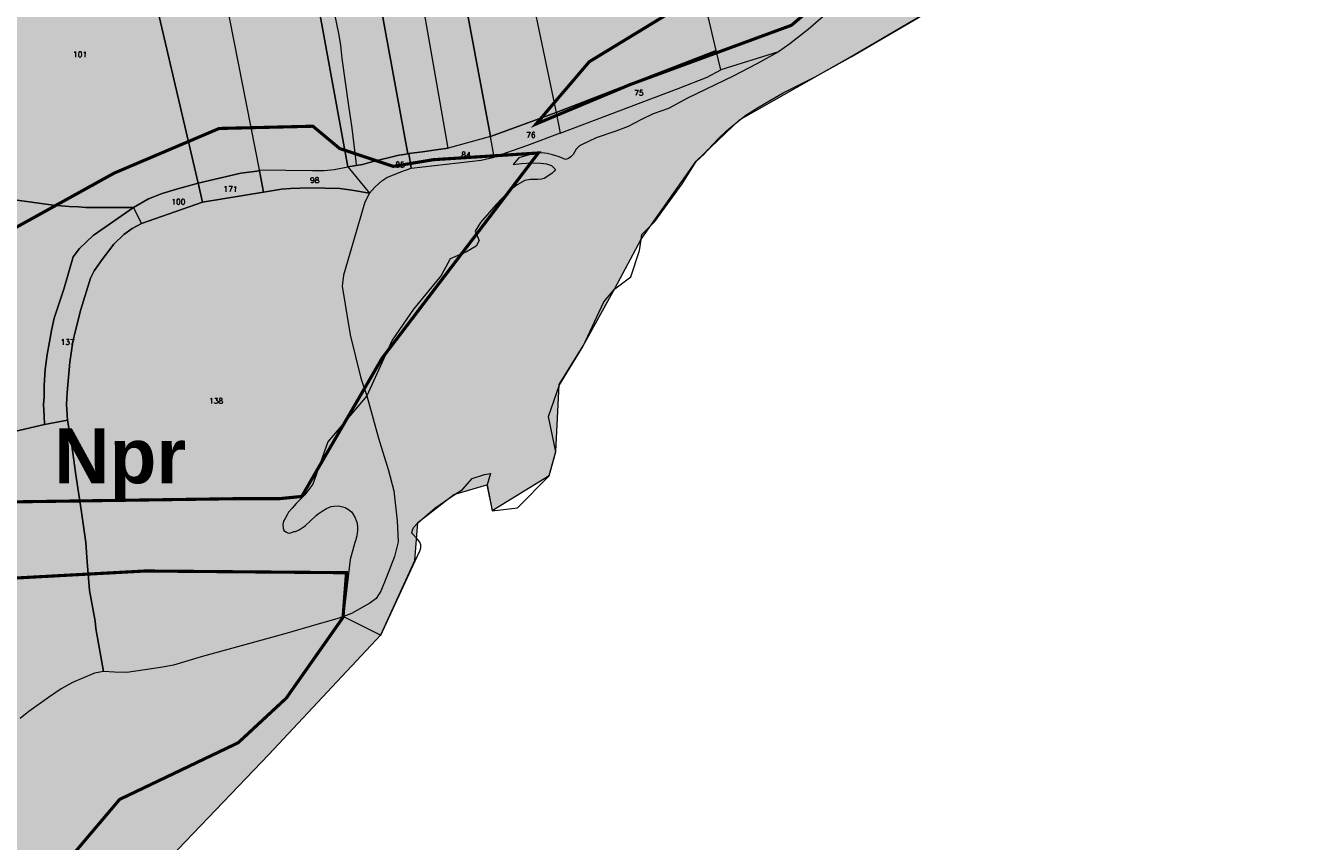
# Model space of a CAD drawing. Header units: metres. Extents: x 578835 to 593571, y 248557 to 255108.
# Tile 125 of 251: x 584993 to 585809, y 250577 to 251097. Entities that reach past the tile are written whole.
import ezdxf

# ---------------------------------------------------------------- set-up
doc = ezdxf.new("R2010")
doc.units = ezdxf.units.M
doc.linetypes.add('CACHEX2', pattern=[0.75, 0.5, -0.25])
doc.linetypes.add('SOLID_LINE', pattern=[0])
for name, color, linetype, lineweight in [('Cad-HYDROGRAPHI_COURS_D_EAU28', 5, 'SOLID_LINE', 0), ('Cad-PARCELLAIRE_PARCELLE1', 250, 'SOLID_LINE', 0), ('Cad-RESEAU_ROUT_LIMITE_DE_VOIE_P23', 8, 'SOLID_LINE', 0), ('Cad-TOPONYMIE_NUMERO_DE_PARCELL182', 250, 'SOLID_LINE', 0), ('EBC', 114, 'Continuous', 53), ('EBC hachures', 114, 'Continuous', 18), ('PLU', 7, 'CACHEX2', 5), ('PPRI global - contour', 152, 'Continuous', 5), ('PPRI global - hachures', 152, 'Continuous', 5)]:
    doc.layers.add(name, color=color, linetype=linetype, lineweight=lineweight)
doc.layers.add('PLU nom', color=7, linetype='Continuous')
doc.styles.get("Standard").update_dxf_attribs({"font": 'arialbd_0.ttf', "height": 50})
doc.styles.add('TEXTSTYLE_45_11', font='txt.shx', dxfattribs={"oblique": 50})
pattern_1 = [(0, (0, 0), (0, 48), []), (90, (0, 0), (-48, 3e-15), []), (90, (6, 0), (-48, 3e-15), [-21, 6, -21]), (90, (42, 0), (-48, 3e-15), [-21, 6, -21]), (0, (0, 6), (0, 48), [-21, 6, -21]), (0, (0, 42), (0, 48), [-21, 6, -21]), (90, (6.6, 0), (-48, 3e-15), [-18, 3, -6, 3, -18]), (90, (41.4, 0), (-48, 3e-15), [-18, 3, -6, 3, -18]), (90, (7.2, 0), (-48, 3e-15), [-16.2, 1.8, -12, 1.8, -16.2]), (90, (40.8, 0), (-48, 3e-15), [-16.2, 1.8, -12, 1.8, -16.2]), (90, (7.8, 0), (-48, 3e-15), [-15, 1.2, -15.6, 1.2, -15]), (90, (40.2, 0), (-48, 3e-15), [-15, 1.2, -15.6, 1.2, -15]), (90, (8.4, 0), (-48, 3e-15), [-14.4, 0.6, -18, 0.6, -14.4]), (90, (39.6, 0), (-48, 3e-15), [-14.4, 0.6, -18, 0.6, -14.4]), (90, (9, 0), (-48, 3e-15), [-13.5, 0.6, -19.8, 0.6, -13.5]), (90, (39, 0), (-48, 3e-15), [-13.5, 0.6, -19.8, 0.6, -13.5]), (90, (9.6, 0), (-48, 3e-15), [-12.6, 0.6, -21.6, 0.6, -12.6]), (90, (38.4, 0), (-48, 3e-15), [-12.6, 0.6, -21.6, 0.6, -12.6]), (90, (10.2, 0), (-48, 3e-15), [-12, 0.6, -22.8, 0.6, -12]), (90, (37.8, 0), (-48, 3e-15), [-12, 0.6, -22.8, 0.6, -12]), (90, (10.8, 0), (-48, 3e-15), [-11.4, 0.3, -24.6, 0.3, -11.4]), (90, (37.2, 0), (-48, 3e-15), [-11.4, 0.3, -24.6, 0.3, -11.4]), (90, (11.28, 0), (-48, 3e-15), [-11.22, 0, -25.56, 0, -11.22]), (90, (36.72, 0), (-48, 3e-15), [-11.22, 0, -25.56, 0, -11.22]), (0, (0, 6.6), (0, 48), [-18, 3, -6, 3, -18]), (0, (0, 41.4), (0, 48), [-18, 3, -6, 3, -18]), (0, (0, 7.2), (0, 48), [-16.2, 1.8, -12, 1.8, -16.2]), (0, (0, 40.8), (0, 48), [-16.2, 1.8, -12, 1.8, -16.2]), (0, (0, 7.8), (0, 48), [-15, 1.2, -15.6, 1.2, -15]), (0, (0, 40.2), (0, 48), [-15, 1.2, -15.6, 1.2, -15]), (0, (0, 8.4), (0, 48), [-14.4, 0.6, -18, 0.6, -14.4]), (0, (0, 39.6), (0, 48), [-14.4, 0.6, -18, 0.6, -14.4]), (0, (0, 9), (0, 48), [-13.5, 0.6, -19.8, 0.6, -13.5]), (0, (0, 39), (0, 48), [-13.5, 0.6, -19.8, 0.6, -13.5]), (0, (0, 9.6), (0, 48), [-12.6, 0.6, -21.6, 0.6, -12.6]), (0, (0, 38.4), (0, 48), [-12.6, 0.6, -21.6, 0.6, -12.6]), (0, (0, 10.2), (0, 48), [-12, 0.6, -22.8, 0.6, -12]), (0, (0, 37.8), (0, 48), [-12, 0.6, -22.8, 0.6, -12]), (0, (0, 10.8), (0, 48), [-11.4, 0.3, -24.6, 0.3, -11.4]), (0, (0, 37.2), (0, 48), [-11.4, 0.3, -24.6, 0.3, -11.4])]

msp = doc.modelspace()

# ---------------------------------------------------------------- hatches: boundary and pattern name
at = {"layer": 'EBC hachures', "ltscale": 0.4}
h = msp.add_hatch(dxfattribs=at)
h.set_pattern_fill('EBC', color=256, scale=6, style=0, pattern_type=2)
h.set_pattern_definition(pattern_1)
h.paths.add_polyline_path([(585764.55, 251412.8), (585680.47, 251386.26), (585657.99, 251397.31), (585497.19, 251345.03), (585460.38, 251331.48), (585464.25, 251288.88), (585479.75, 251248.22), (585501.06, 251228.86), (585513.66, 251194.98), (585504.94, 251153.35), (585413.88, 251111.72), (585351.89, 251073.97), (585317.98, 251034.28), (585378.04, 251059.45), (585480.72, 251097.2), (585549.5, 251155.29), (585630.87, 251226.93), (585686.08, 251285.01), (585730.64, 251357.62), (585786.17, 251403.44), (585810.39, 251426.68), (585895.64, 251472.18), (586006.07, 251520.58), (586101.97, 251538.01), (586103.9, 251560.27), (586029.32, 251542.85), (585949.88, 251516.71), (585861.73, 251481.86), (585775.52, 251443.13), (585757.11, 251430.55), (585761.96, 251414.09)])
h = msp.add_hatch(dxfattribs=at)
h.set_pattern_fill('EBC', color=256, scale=6, style=0, pattern_type=2)
h.set_pattern_definition(pattern_1)
h.paths.add_polyline_path([(585168.64, 250796.9), (585219.84, 250885.03), (585319.41, 251015.8), (585252.56, 251011.53), (585226.96, 251007.27), (585192.82, 251018.64), (585175.75, 251032.86), (585116.01, 251031.43), (585049.17, 251003.01), (584969.52, 250958.94), (584945.34, 250843.81), (584928.27, 250792.63), (585127.39, 250795.48), (585154.42, 250795.48)])
h.paths.add_polyline_path([(584579.26, 250489.46), (584640.28, 250327.58), (584676.43, 250337.44), (584736.68, 250364.8), (584779.4, 250383.41), (584814.45, 250407.5), (584840.74, 250428.3), (584902.08, 250455.66), (585004.35, 250546.86), (585052.55, 250603.79), (585128.13, 250639.92), (585158.8, 250668.38), (585194.95, 250719.83), (585197.14, 250748.29), (585068.98, 250749.39), (584927.67, 250741.72), (584904.67, 250711.07), (584877.28, 250671.66), (584808.27, 250612.55), (584710.78, 250541.39)])
at = {"layer": 'PPRI global - hachures', "ltscale": 0.4}
h = msp.add_hatch(dxfattribs=at)
h.set_pattern_fill('ANSI36', color=256, scale=2, style=0)
h.paths.add_polyline_path([(585242.56, 250780.23), (585265.66, 250798.09), (585286.7, 250804.38), (585289.93, 250787.96), (585326.39, 250810.17), (585330.51, 250825.48), (585332.77, 250868.33), (585348.01, 250892.87), (585368.08, 250929.4), (585385.04, 250960.79), (585420, 251010.54), (585447.53, 251036.99), (585518.72, 251077.28), (585598.27, 251123.95), (585621.04, 251151.16), (585692.53, 251198.38), (585723.43, 251230.19), (585637.54, 251423.36), (585591.28, 251427.03), (585538.57, 251422.44), (585488.16, 251414.81), (585414.83, 251394.96), (585343.03, 251372.05), (585277.87, 251348.23), (585198.43, 251338.3), (585108.29, 251333.72), (585046.42, 251316.92), (585001.35, 251284.85), (584795.87, 251178.72), (584800.22, 251164.72), (584815.5, 251086.08), (584822.37, 251051.72), (584819.32, 251024.99), (584791.82, 251006.67), (584731.47, 250981.47), (584700.16, 250976.13), (584659.67, 250974.6), (584593.22, 250952.46), (584510.56, 250915.62), (584433.42, 250868.28), (584351.68, 250824.76), (584321.89, 250808.72), (584305.85, 250783.52), (584289.81, 250751.95), (584310.44, 250703.84), (584324.95, 250679.41), (584347.1, 250669.48), (584371.55, 250659.56), (584400.57, 250641.23), (584409.74, 250621.38), (584399.81, 250601.53), (584383, 250586.26), (584353.21, 250570.99), (584343.28, 250555.72), (584342.52, 250547.32), (584351.68, 250539.68), (584363.14, 250532.81), (584402.1, 250526.7), (584442.58, 250516.01), (584470.85, 250509.9), (584483.07, 250499.98), (584489.18, 250483.18), (584480.78, 250466.38), (584358.94, 250424.9), (584287.9, 250398.94), (584209.22, 250382.14), (584125.96, 250363.05), (584103.32, 250351.74), (584085.24, 250360.61), (584066.5, 250379.34), (584071.07, 250273.21), (584114.62, 250275.14), (584147.19, 250265.93), (584185.77, 250251.87), (584224.57, 250241.26), (584264.15, 250239.99), (584302.22, 250247.96), (584339.45, 250262.04), (584392.88, 250285.19), (584363.5, 250180.41), (584396.55, 250191.71), (584429.35, 250209.71), (584463.06, 250232.48), (584509.48, 250247.33), (584563.23, 250258.54), (584653.27, 250281.47), (584710.91, 250295.68), (584752.12, 250307.72), (584786.5, 250341.33), (584838.38, 250380.15), (584946.57, 250440.75), (585046.31, 250526.64), (585147.58, 250632.48), (585219.01, 250708.68), (585240.76, 250756.07)])

# ---------------------------------------------------------------- linework, layer by layer
at = {"layer": 'Cad-HYDROGRAPHI_COURS_D_EAU28'}
msp.add_lwpolyline([(585513.98, 251114.28), (585491.48, 251094.56), (585479.71, 251085.43), (585472.38, 251080.37), (585458.61, 251072.53), (585443.68, 251064.69), (585414.51, 251050.77), (585402.38, 251044.06), (585402.38, 251044.06), (585402.38, 251044.06), (585392.67, 251040.8), (585384.83, 251037.03), (585376.71, 251032.67), (585368.71, 251029.76), (585356.2, 251025.48), (585347.02, 251020.93), (585345.75, 251020.37), (585343.61, 251018.3), (585341.6, 251014.79), (585340.15, 251013.33), (585338.67, 251012.31), (585336.74, 251011.71), (585332.66, 251013.26), (585328.5, 251014.58), (585325.13, 251015.42), (585321.64, 251015.8), (585317.7, 251015.58), (585313.49, 251014.67), (585306.89, 251012.77), (585303.38, 251008.47), (585308.6, 251009.13), (585315.33, 251009.47), (585320.7, 251009.25), (585324.61, 251008.91), (585327.83, 251007.84), (585330.36, 251005.26), (585329.76, 251004.44), (585327.93, 251002.73), (585323.07, 250999.64), (585321.39, 250999.05), (585319.09, 250998.97), (585314.14, 250999), (585310.91, 250998.29), (585305.87, 250995.41), (585300.36, 250991.27), (585292.64, 250983.05), (585282.65, 250971.51), (585279.23, 250965.87), (585281.71, 250959.95), (585279.79, 250956.33), (585273.73, 250952.81), (585263.32, 250948.26), (585257.45, 250937.63), (585239.87, 250916.2), (585226.34, 250896.57), (585210.03, 250860.98), (585217.63, 250834.08), (585223.9, 250813.43), (585227.29, 250800.56), (585229.46, 250781.45), (585230.1, 250768.02), (585227.82, 250758.69), (585222.73, 250745.55), (585218.96, 250736.54), (585216.04, 250731.95), (585211.94, 250728.82), (585200.36, 250722.28), (585195.33, 250720.3), (585219.09, 250708.46), (585240.84, 250755.87), (585244.14, 250762.73), (585244.52, 250764.1), (585244.52, 250765.99), (585243.79, 250767.83), (585242.41, 250769.61), (585238.87, 250773.43), (585239.12, 250775.47), (585239.88, 250777.2), (585242.61, 250779.99), (585253.36, 250789.48), (585265.68, 250797.87), (585271.08, 250801.32), (585277.25, 250808.31), (585285.2, 250810.86), (585288.87, 250811.51), (585286.75, 250804.2), (585289.94, 250787.74), (585306.21, 250789.55), (585326.42, 250809.97), (585330.58, 250825.26), (585325.89, 250847.83), (585332.85, 250868.14), (585348.02, 250892.71), (585361.15, 250921), (585368.14, 250929.17), (585378.45, 250936.95), (585383.91, 250953.57), (585385.05, 250960.57), (585385.35, 250963.83), (585393.56, 250972.21), (585411.16, 250996.2), (585420.04, 251010.32), (585425.4, 251015.34), (585427.41, 251017.85), (585431.05, 251021.72), (585434.09, 251024.76), (585439.35, 251029.88), (585444.2, 251033.97), (585447.58, 251036.82), (585451.55, 251039.82), (585459.14, 251044.58), (585463.69, 251047.41), (585475.5, 251054.09), (585495.9, 251064.39), (585518.74, 251077.11), (585598.35, 251123.8)], dxfattribs=at)
at = {"layer": 'Cad-PARCELLAIRE_PARCELLE1'}
for points in [[(585390.72, 251258.12), (585355.48, 251250.71), (585347.56, 251249.71), (585339.03, 251249.23), (585325.9, 251248.57), (585319.25, 251248.13), (585305.97, 251246.23), (585288.46, 251243.76), (585295.74, 251208.93), (585330.7, 251041.53), (585432.75, 251081.06), (585407.18, 251189.61), (585390.72, 251258.12), (585390.72, 251258.12)], [(585204.68, 251238.98), (585195.72, 251237.68), (585207.01, 251175.74), (585202.28, 251175.13), (585203.97, 251162.79), (585206.88, 251162.47), (585209.33, 251162.79), (585236.18, 251015.33), (585236.91, 251015.5), (585245.64, 251016.56), (585255.75, 251017.97), (585261.95, 251018.82), (585235.31, 251170.53), (585226.13, 251168.87), (585223.97, 251181.96), (585213.87, 251180.56), (585204.68, 251238.98), (585204.68, 251238.98)], [(585248.44, 251243.2), (585288.85, 251026.32), (585261.95, 251018.82), (585235.31, 251170.53), (585225.49, 251223.89), (585223.05, 251237.17), (585223.24, 251239.86), (585248.44, 251243.2), (585248.44, 251243.2)], [(585330.7, 251041.53), (585288.85, 251026.32), (585248.44, 251243.2), (585288.46, 251243.76), (585295.74, 251208.93), (585330.7, 251041.53), (585330.7, 251041.53)], [(585195.72, 251237.68), (585180.28, 251235.04), (585165.4, 251231.68), (585157.52, 251229.23), (585198.06, 251006.9), (585207.32, 251008.46), (585213.36, 251010.18), (585229.68, 251014.22), (585236.18, 251015.33), (585209.33, 251162.79), (585206.88, 251162.47), (585203.97, 251162.79), (585202.28, 251175.13), (585207.01, 251175.74), (585195.72, 251237.68), (585195.72, 251237.68)], [(585157.52, 251229.23), (585125.99, 251219.79), (585100.9, 251211.35), (585141.49, 251005.06), (585175.49, 251004.68), (585182.9, 251004.73), (585189.2, 251005.38), (585198.06, 251006.9), (585157.52, 251229.23), (585157.52, 251229.23)], [(585141.62, 251004.4), (585129.88, 251002.86), (585102.71, 250996.57), (585073.32, 251122.09), (585058.97, 251170.49), (585054.96, 251183.98), (585052.42, 251192.68), (585100.9, 251211.35), (585141.49, 251005.06), (585141.62, 251004.4), (585141.62, 251004.4)], [(585432.75, 251081.06), (585330.7, 251041.53), (585333.36, 251028.48), (585408.47, 251056.96), (585427.07, 251064.19), (585435.67, 251068.82), (585432.75, 251081.06), (585432.75, 251081.06)], [(585333.36, 251028.48), (585311.94, 251020.34), (585291.35, 251013.15), (585288.85, 251026.32), (585330.7, 251041.53), (585333.36, 251028.48), (585333.36, 251028.48)], [(585261.95, 251018.82), (585255.75, 251017.97), (585245.64, 251016.56), (585236.91, 251015.5), (585238.36, 251006.15), (585282.93, 251011.33), (585291.35, 251013.15), (585288.85, 251026.32), (585261.95, 251018.82), (585261.95, 251018.82)], [(585236.91, 251015.5), (585236.18, 251015.33), (585229.68, 251014.22), (585213.36, 251010.18), (585207.32, 251008.46), (585198.06, 251006.9), (585211.83, 250990.1), (585215.3, 250993.96), (585219.75, 250998.02), (585222.94, 251000.18), (585231.8, 251003.7), (585238.36, 251006.15), (585236.91, 251015.5), (585236.91, 251015.5)], [(585141.62, 251004.4), (585144.32, 250990.92), (585105.44, 250984.54), (585102.71, 250996.57), (585129.88, 251002.86), (585141.62, 251004.4), (585141.62, 251004.4)], [(585198.06, 251006.9), (585211.83, 250990.1), (585200.61, 250992.18), (585192.87, 250993.08), (585173.86, 250993.62), (585161.44, 250993.25), (585155.71, 250992.76), (585144.32, 250990.92), (585141.62, 251004.4), (585141.49, 251005.06), (585175.49, 251004.68), (585182.9, 251004.73), (585189.2, 251005.38), (585198.06, 251006.9), (585198.06, 251006.9)], [(585019.37, 250845.58), (585018.79, 250855.57), (585019.22, 250863.18), (585020.9, 250882.49), (585022.79, 250895.37), (585024.16, 250901.72), (585027.75, 250915.95), (585034.08, 250935.99), (585036.4, 250940.64), (585041.48, 250947.98), (585048.82, 250957.73), (585055.32, 250963.85), (585060.53, 250967.63), (585066.43, 250970.91), (585105.44, 250984.54), (585144.32, 250990.92), (585155.71, 250992.76), (585161.44, 250993.25), (585173.86, 250993.62), (585192.87, 250993.08), (585200.61, 250992.18), (585211.83, 250990.1), (585208.84, 250984.5), (585195.35, 250937.9), (585194.44, 250930.91), (585196.33, 250919.25), (585199.51, 250899.89), (585206.36, 250872.26), (585210.03, 250860.98), (585185.19, 250831.7), (585175.74, 250804.72), (585170.52, 250798.03), (585165.07, 250792.34), (585162.58, 250789.46), (585160.17, 250786.8), (585159.39, 250785.28), (585158.03, 250782.83), (585156.93, 250781.18), (585156.62, 250778.92), (585156.73, 250776.71), (585157.25, 250775.3), (585158.92, 250774.1), (585160.2, 250773.54), (585161.6, 250773.66), (585163.59, 250774.49), (585164.57, 250774.57), (585167.05, 250775.56), (585170.08, 250777.71), (585171.02, 250778.35), (585174.23, 250781.29), (585177.81, 250784.82), (585179.05, 250785.82), (585181.55, 250787.48), (585184.45, 250789.28), (585187.33, 250790.41), (585189.02, 250790.78), (585191.82, 250790.9), (585194.83, 250790.37), (585196.36, 250789.83), (585198.44, 250788.55), (585200.38, 250787.04), (585201.14, 250785.88), (585202.76, 250783.23), (585203.95, 250779.88), (585204.27, 250777.11), (585204.26, 250775.22), (585203.81, 250771.73), (585202.84, 250768.52), (585202.5, 250767.61), (585199.54, 250756.66), (585195.33, 250720.3), (585191.09, 250718.83), (585179.73, 250715.65), (585157.91, 250709.36), (585104.55, 250694.75), (585086.95, 250689.27), (585078.58, 250687.89), (585057.25, 250684.67), (585049.3, 250685), (585042.19, 250685.29), (585037.43, 250712.66), (585037.02, 250717.42), (585033.33, 250736.94), (585031.98, 250755.12), (585031.01, 250767.63), (585028.03, 250788.45), (585024.69, 250810.69), (585021.93, 250830.86), (585019.37, 250845.58), (585019.37, 250845.58)], [(585102.71, 250996.57), (585105.44, 250984.54), (585066.43, 250970.91), (585061.31, 250980.96), (585071.07, 250986.58), (585079.76, 250990.08), (585088.76, 250992.84), (585102.71, 250996.57), (585102.71, 250996.57)], [(585061.31, 250980.96), (585066.43, 250970.91), (585060.53, 250967.63), (585055.32, 250963.85), (585048.82, 250957.73), (585041.48, 250947.98), (585036.4, 250940.64), (585034.08, 250935.99), (585027.75, 250915.95), (585024.16, 250901.72), (585022.79, 250895.37), (585020.9, 250882.49), (585019.22, 250863.18), (585018.79, 250855.57), (585019.37, 250845.58), (585004.7, 250842.68), (585004.48, 250848.24), (585004.12, 250855.45), (585004.39, 250860.16), (585004.41, 250867.74), (585005.22, 250877.84), (585006.4, 250887.41), (585007.78, 250895.44), (585009.17, 250902.59), (585010.89, 250910.53), (585016.93, 250928.98), (585022.96, 250949.55), (585026.97, 250954.9), (585035.75, 250963.22), (585061.31, 250980.96), (585061.31, 250980.96)]]:
    msp.add_lwpolyline(points, close=True, dxfattribs=at)
for points in [[(585513.98, 251114.28), (585491.48, 251094.56), (585479.71, 251085.43), (585472.38, 251080.37), (585435.67, 251068.82), (585432.75, 251081.06), (585407.18, 251189.61)], [(585073.32, 251122.09), (585102.71, 250996.57), (585102.71, 250996.57), (585102.71, 250996.57), (585088.76, 250992.84), (585079.76, 250990.08), (585071.07, 250986.58), (585061.31, 250980.96), (585030.97, 250980.99), (585026.3, 250981.49), (585020.44, 250981.66), (585010.22, 250982.59), (584981.2, 250986.63), (584972.83, 251046.13), (584967.34, 251085.24), (584963.94, 251109.03)], [(584981.2, 250986.63), (585010.22, 250982.59), (585020.44, 250981.66), (585026.3, 250981.49), (585030.97, 250980.99), (585061.31, 250980.96), (585035.75, 250963.22), (585026.97, 250954.9), (585022.96, 250949.55), (585016.93, 250928.98), (585010.89, 250910.53), (585009.17, 250902.59), (585007.78, 250895.44), (585006.4, 250887.41), (585005.22, 250877.84), (585004.41, 250867.74), (585004.39, 250860.16), (585004.12, 250855.45), (585004.48, 250848.24), (585004.7, 250842.68), (584941.61, 250828.15)], [(584941.61, 250828.15), (585004.62, 250842.67), (585019.37, 250845.58), (585021.93, 250830.86), (585024.69, 250810.69), (585028.03, 250788.45), (585031.01, 250767.63), (585031.98, 250755.12), (585033.33, 250736.94), (585037.02, 250717.42), (585037.43, 250712.66), (585042.19, 250685.29), (585036.6, 250684.16), (585022.56, 250678.41), (585015.32, 250674.35), (585007.29, 250668.78), (584994.77, 250659.82), (584989.11, 250655.44)]]:
    msp.add_lwpolyline(points, dxfattribs=at)
at = {"layer": 'Cad-RESEAU_ROUT_LIMITE_DE_VOIE_P23'}
msp.add_lwpolyline([(585203.46, 251007.79), (585203.36, 251010.33), (585200.76, 251031.56), (585198.55, 251045.9), (585194.46, 251076.04), (585193.45, 251084.62), (585192.3, 251092.01), (585189.76, 251104.37), (585187.67, 251117.42), (585185.51, 251131.05), (585183.48, 251142.34), (585182.75, 251147.57), (585182.34, 251152.39), (585181.82, 251157.2), (585179.44, 251169.71), (585177.15, 251181.79), (585176.25, 251187.48), (585173.97, 251201.13), (585170.42, 251217.32), (585166.15, 251231.8)], dxfattribs=at)
at = {"layer": 'EBC', "ltscale": 0.4, "const_width": 2}
msp.add_lwpolyline([(585413.88, 251111.72), (585351.89, 251073.97), (585317.98, 251034.28), (585378.04, 251059.45), (585480.72, 251097.2), (585549.5, 251155.29)], dxfattribs=at)
for points in [[(585168.64, 250796.9), (585219.84, 250885.03), (585319.41, 251015.8), (585252.56, 251011.53), (585226.96, 251007.27), (585192.82, 251018.64), (585175.75, 251032.86), (585116.01, 251031.43), (585049.17, 251003.01), (584969.52, 250958.94), (584945.34, 250843.81), (584928.27, 250792.63), (585127.39, 250795.48), (585154.42, 250795.48)], [(584579.26, 250489.46), (584640.28, 250327.58), (584676.43, 250337.44), (584736.68, 250364.8), (584779.4, 250383.41), (584814.45, 250407.5), (584840.74, 250428.3), (584902.08, 250455.66), (585004.35, 250546.86), (585052.55, 250603.79), (585128.13, 250639.92), (585158.8, 250668.38), (585194.95, 250719.83), (585197.14, 250748.29), (585068.98, 250749.39), (584927.67, 250741.72), (584904.67, 250711.07), (584877.28, 250671.66), (584808.27, 250612.55), (584710.78, 250541.39), (584579.26, 250489.46), (584579.26, 250489.46)]]:
    msp.add_lwpolyline(points, close=True, dxfattribs=at)
at = {"layer": 'PLU', "color": 7, "ltscale": 2, "const_width": 6}
for points in [[(585008.45, 250981.73), (585029.46, 251001.16), (585104.57, 251025.65), (585181.31, 251032.18), (585207.44, 251014.22), (585243.36, 251006.06), (585300.51, 251041.97), (585365.83, 251084.42), (585468.97, 251114.06), (585513.06, 251140.18), (585527.75, 251177.73), (585506.3, 251275.91), (585554.66, 251307.28), (585600, 251314.87), (585600, 251314.87), (585627.4, 251321.44), (585645.89, 251338.63), (585651.02, 251347.52), (585664.05, 251379.23)], [(585008.48, 250981.61), (584974.17, 250961.31), (584944.77, 250828.35)]]:
    msp.add_lwpolyline(points, dxfattribs=at)
at = {"layer": 'PPRI global - contour'}
msp.add_lwpolyline([(585046.31, 250526.64), (585147.58, 250632.48), (585219.01, 250708.68), (585240.76, 250756.07), (585242.56, 250780.23), (585265.66, 250798.09), (585286.7, 250804.38), (585289.93, 250787.96), (585326.39, 250810.17), (585330.51, 250825.48), (585332.77, 250868.33), (585348.01, 250892.87), (585368.08, 250929.4), (585385.04, 250960.79), (585420, 251010.54), (585447.53, 251036.99), (585518.72, 251077.28), (585598.27, 251123.95)], dxfattribs=at).dxf.unprotected_set("ltscale", 0)

# ---------------------------------------------------------------- texts
at = {"layer": 'Cad-TOPONYMIE_NUMERO_DE_PARCELL182', "style": 'TEXTSTYLE_45_11'}
for s, p in [('101', (585022.86, 251076.9)), ('75', (585380.5, 251052.38)), ('76', (585311.67, 251025.55)), ('85', (585228.3, 251006.58)), ('84', (585270.36, 251012.95)), ('171', (585118.67, 250991.11)), ('98', (585173.89, 250996.74)), ('100', (585085.5, 250982.99)), ('137', (585014.87, 250893.59)), ('138', (585109.52, 250856.13))]:
    msp.add_text(s, height=3.491, rotation=359.58868, dxfattribs=at).set_placement(p)
at = {"layer": 'PLU nom', "insert": (585010.86, 250840.26), "char_height": 35, "width": 1574.9689, "attachment_point": 1}
msp.add_mtext('Npr', dxfattribs=at)

doc.saveas('drawing.dxf')
